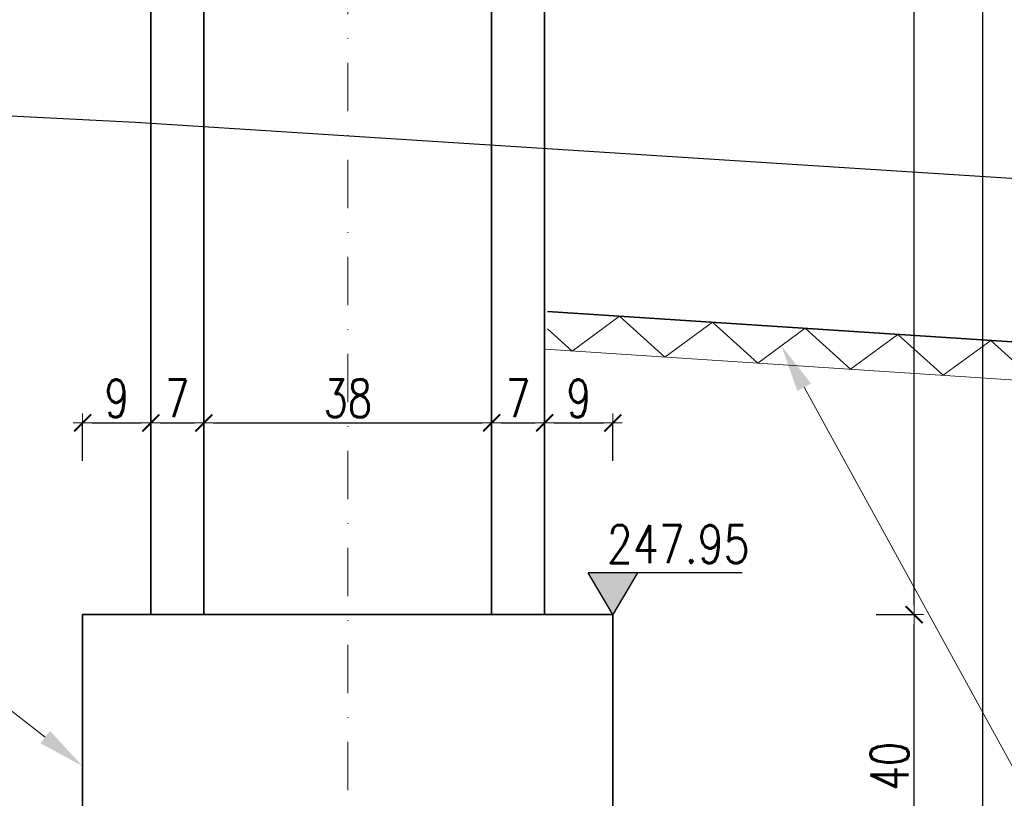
# Model space of a CAD drawing. Header units: millimetres. Extents: x -8 to 14965326, y -810 to 11054951.
# Tile 71 of 72: x 7509089 to 7509219, y 5558185 to 5558288. Entities that reach past the tile are written whole.
import ezdxf
from ezdxf import colors
from ezdxf.entities.mleader import LeaderData, LeaderLine
from ezdxf.enums import TextEntityAlignment as Align
from ezdxf.math import Vec2, Vec3

# ---------------------------------------------------------------- set-up
doc = ezdxf.new("R2010")
doc.units = ezdxf.units.MM
doc.header["$LTSCALE"] = 0.5
doc.header["$MEASUREMENT"] = 0
doc.linetypes.add('HIDDEN', pattern=[9.524999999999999, 6.35, -3.175])
doc.linetypes.add('KRESKAKROPKA', pattern=[25.4, 12.7, -6.35, 0, -6.35])
doc.layers.get('0').update_dxf_attribs({"linetype": 'CONTINUOUS', "lineweight": 13})
doc.layers.get('Defpoints').update_dxf_attribs({"linetype": 'CONTINUOUS'})
for name, color, linetype, lineweight in [('K_Belki - przekrój', 80, 'CONTINUOUS', 35), ('K_Belki - widok', 3, 'CONTINUOUS', 15), ('K_Fundamenty - przekrój', 40, 'CONTINUOUS', 35), ('K_Kreskowanie', 253, 'CONTINUOUS', 5), ('K_Opis', 7, 'CONTINUOUS', 9), ('K_Osie - przerywana', 8, 'KRESKAKROPKA', 9), ('K_Schody - widok', 60, 'CONTINUOUS', 15), ('K_Ściany - przekrój', 7, 'CONTINUOUS', 35), ('tkd_otwory', 1, 'CONTINUOUS', 9), ('tkd_otwory_obrys', 1, 'CONTINUOUS', 20), ('tkd_wym', 1, 'CONTINUOUS', 5)]:
    doc.layers.add(name, color=color, linetype=linetype, lineweight=lineweight)
doc.layers.add('tkd_koty', color=1, linetype='CONTINUOUS')
doc.styles.add('___K_OPIS_ROMAND', font='romand.shx', dxfattribs={"width": 0.75})
doc.styles.add('___K_OPIS_SIMPLEX', font='simplex.shx', dxfattribs={"width": 0.75})
doc.styles.add('NEW', font='swiss.ttf', dxfattribs={"height": 0.3})
doc.styles.add('TKD_1TXT', font='simplex.shx', dxfattribs={"width": 0.75, "height": 0.25})
doc.styles.add('TKD_2TXT', font='romand.shx', dxfattribs={"width": 0.75, "height": 0.25})
doc.styles.add('tkd_txt0', font='simplex.shx', dxfattribs={"width": 0.75})
doc.styles.add('TXT25', font='simplex.shx', dxfattribs={"width": 0.8})
doc.dimstyles.new('tkd_1-25cm[cm]', dxfattribs={"dimtxt": 5, "dimasz": 1.25, "dimexe": 0, "dimexo": 5, "dimgap": 0.75, "dimtad": 1, "dimdec": 1, "dimrnd": 0.5, "dimdsep": 46, "dimtxsty": 'tkd_txt0', "dimblk": 'tkd_dim_arrow', "dimcen": 0, "dimclrd": 1, "dimclrt": 7, "dimadec": 0, "dimazin": 0, "dimtfac": 1.666666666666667, "dimtdec": 1, "dimtix": 1, "dimtmove": 1, "dimatfit": 3, "dimldrblk": 'K2', "dimfxl": 5, "dimfxlon": 1, "dimtvp": 0.02, "dimtolj": 1, "dimtzin": 0, "dimarcsym": 0})

# ---------------------------------------------------------------- blocks, each defined once
blk = doc.blocks.new('tkd_kota1')
at = {"layer": 'K_Kreskowanie'}
blk.add_hatch(color=256, dxfattribs=at).paths.add_polyline_path([(0, 0), (0.1298109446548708, 0.2210646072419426), (-0.1298109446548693, 0.2210646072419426)])
for p, q in [((0.6835649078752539, 0.2210646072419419), (-0.1298109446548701, 0.2210646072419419)), ((0, 0), (-0.1298109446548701, 0.2210646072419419)), ((0.1298109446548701, 0.2210646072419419), (0, 0))]:
    blk.add_line(p, q)
at = {"color": 7, "style": 'TXT25', "width": 0.8000000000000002}
blk.add_attdef('%%P10.00', text='', height=0.2, dxfattribs=at).set_placement((0.3455133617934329, 0.3722424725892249), align=Align.MIDDLE_CENTER)
blk = doc.blocks.new('tkd_dim_arrow')
for p, q in [((-1, 0), (1, 0)), ((0, -1), (0, 1))]:
    blk.add_line(p, q)
at = {"const_width": 0.2}
blk.add_lwpolyline([(-0.8954183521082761, -0.8954183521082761), (0.8954183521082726, 0.8954183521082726)], dxfattribs=at)
blk = doc.blocks.new('*D534')
at = {"layer": 'Defpoints', "color": 0, "transparency": 16777216}
for p in [(7509106.102259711, 5558234.601805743), (7509097.102259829, 5558209.305781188), (7509106.102259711, 5558209.305781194)]:
    blk.add_point(p, dxfattribs=at)
at = {"layer": 'tkd_wym', "color": 0, "lineweight": -2, "transparency": 16777216}
for p, q in [((7509097.102259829, 5558229.601805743), (7509097.102259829, 5558234.601805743)), ((7509106.102259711, 5558229.601805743), (7509106.102259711, 5558234.601805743))]:
    blk.add_line(p, q, dxfattribs=at)
at = {"layer": 'tkd_wym', "color": 1, "lineweight": -2, "transparency": 16777216}
blk.add_line((7509098.352259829, 5558234.601805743), (7509104.852259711, 5558234.601805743), dxfattribs=at)
at = {"layer": 'tkd_wym', "color": 1, "lineweight": -2, "transparency": 16777216, "xscale": 1.25, "yscale": 1.25, "zscale": 1.25, "rotation": 180}
blk.add_blockref('tkd_dim_arrow', (7509097.102259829, 5558234.601805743), dxfattribs=at)
at = {"layer": 'tkd_wym', "color": 1, "lineweight": -2, "transparency": 16777216, "xscale": 1.25, "yscale": 1.25, "zscale": 1.25}
blk.add_blockref('tkd_dim_arrow', (7509106.102259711, 5558234.601805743), dxfattribs=at)
at = {"layer": 'tkd_wym', "color": 7, "transparency": 16777216, "insert": (7509101.60225977, 5558237.851805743), "char_height": 5, "attachment_point": 5, "style": 'tkd_txt0'}
blk.add_mtext('\\A1;9', dxfattribs=at)
blk = doc.blocks.new('tkd_opis_słupa')
at = {"color": 2, "style": 'TKD_2TXT', "width": 0.75}
blk.add_attdef('NAZWA', text='', height=0.3, dxfattribs=at).set_placement((0.01221959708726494, 0.09821999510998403), align=Align.CENTER)
at = {"color": 7, "style": 'TKD_1TXT', "width": 0.75, "flags": 1}
for tag in ['ZBROJENIE', 'UWAGI1', 'UWAGI2', 'BETON', 'RZEDNE']:
    blk.add_attdef(tag, text='', height=0.25, dxfattribs=at).set_placement((0.01221959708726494, -0.3452324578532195), align=Align.CENTER)
at = {"color": 7, "style": 'TKD_1TXT', "width": 0.75}
blk.add_attdef('50X50', text='', height=0.25, dxfattribs=at).set_placement((0.01221959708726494, -0.3452324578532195), align=Align.CENTER)
blk = doc.blocks.new('K2')
at = {"layer": 'K_Kreskowanie'}
h = blk.add_hatch(color=256, dxfattribs=at)
h.paths.add_polyline_path([(-290.000000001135, 547.9999999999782), (-20.00009999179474, 547.9999999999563), (-20.00009999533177, 312.041697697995), (-19.99957367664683, 312.041697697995), (-20.00009999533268, 312.0414709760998), (-20.00009999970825, 19.99999999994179), (-290.0000000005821, 20.0001733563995), (-290.0000000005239, 40.00017335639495), (-310.000000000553, 40.00017335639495), (-310.000000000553, 20.00018619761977), (-310.000000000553, -1.82165349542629e-05), (0, 0), (8.497408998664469e-09, 567.9999999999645), (-310.0000000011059, 567.9999999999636), (-529.0000000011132, 568.0004263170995), (-529.0000000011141, 463.0000000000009), (-492.9999496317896, 463), (-492.9999496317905, 350.5000015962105), (-492.9999496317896, 350.4999998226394), (-513.0000000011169, 350.4999998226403), (-513.0000000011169, 350.5000015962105), (-529.0000000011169, 350.5000015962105), (-529.0000000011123, 330.5000015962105), (-492.9999496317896, 330.5000015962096), (-492.9999496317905, 218.000003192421), (-492.9999496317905, 218.0000014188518), (-513.0000000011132, 218.0000014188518), (-529.0000017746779, 218.0000000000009), (-529.0000000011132, 198), (-492.9999536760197, 198.0000031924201), (-492.9999536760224, 198.0000310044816), (-474.9999678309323, 198), (-466.7000000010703, 198), (-466.7000000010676, 218), (-474.9999696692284, 218), (-475.0000000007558, 217.9999999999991), (-475.0000000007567, 462.9999999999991), (-310.0000000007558, 462.9999999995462), (-310.0000000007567, 218), (-348.7000000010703, 218), (-348.7000000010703, 198.0000000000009), (-310.0000000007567, 198.0000000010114), (-310.0000000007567, 154.000173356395), (-290.0000000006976, 154.0001733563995)])
h.paths.add_polyline_path([(-509.0000059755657, 547.9999999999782), (-509.0000000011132, 483), (-310.0000000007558, 483), (-310.0000000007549, 547.9999999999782)], flags=16)
for points in [[(-513.0000000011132, 350.4999998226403), (-496.9999597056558, 354.5000098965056), (-492.9999496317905, 462.9999999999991), (-492.9999496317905, 350.4999998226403)], [(-475.0000000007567, 463), (-343.0000000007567, 430), (-310.0000000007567, 218), (-310.0000000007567, 463)], [(-513.0000000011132, 218.0000014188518), (-496.9999597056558, 222.0000114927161), (-492.9999496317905, 330.5000015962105), (-492.9999496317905, 218.0000014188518)]]:
    blk.add_hatch(color=256, dxfattribs=at).paths.add_polyline_path(points)
at = {"layer": 'K_Belki - widok'}
for p, q in [((-529.0000000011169, 350.50000159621), (-529.0000000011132, 462.9999999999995)), ((-513.0000000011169, 350.5000015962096), (-513.0000000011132, 462.9999999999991)), ((-529.0000000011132, 218), (-529.0000000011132, 330.5000015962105)), ((-513.0000000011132, 218), (-513.0000000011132, 330.5000015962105)), ((-348.7000000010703, 198), (-466.7000000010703, 198.0000000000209))]:
    blk.add_line(p, q, dxfattribs=at)
for points in [[(-310.0000000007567, 154.0418710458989), (-310.0000000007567, 40.04187104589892)], [(-290.0000000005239, 40.04187104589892), (-290.0000000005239, 154.0418710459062)]]:
    blk.add_lwpolyline(points, dxfattribs=at)
at = {"layer": 'K_Opis', "linetype": 'Continuous'}
for points in [[(-529.0000000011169, 330.5000015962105), (-492.9999496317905, 330.5000015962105), (-492.9999496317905, 218.000003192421), (-529.0000017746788, 218), (-529.0000000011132, 198), (-492.9999496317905, 198.000003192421), (-492.9999536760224, 198.0000310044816), (-474.9999678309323, 198), (-474.9999678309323, 198), (-474.9999678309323, 198), (-474.9999678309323, 198), (-466.7000000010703, 198), (-466.7000000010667, 218), (-474.9999696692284, 218), (-474.9999921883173, 463), (-310.0000000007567, 462.9999999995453), (-310.0000000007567, 218), (-348.7000000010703, 218), (-348.7000000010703, 198), (-310.0000000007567, 198.0000000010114), (-310.0000000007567, 154.000173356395), (-290.0000000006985, 154.0001733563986), (-290.000000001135, 547.9999999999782), (-20.00009999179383, 547.9999999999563), (-20.00009999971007, 19.99999999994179), (-290.0000000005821, 20.00017335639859), (-290.0000000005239, 40.00017335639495), (-310.000000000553, 40.00017335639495), (-310.000000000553, 20.00018619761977), (-310.000000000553, 20.00018619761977), (-310.000000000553, -1.82165349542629e-05), (0, 0), (8.498318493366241e-09, 567.9999999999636), (-310.0000000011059, 567.9999999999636), (-529.0000000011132, 568.0004263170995), (-529.0000000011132, 463), (-492.9999496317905, 463), (-492.9999496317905, 350.5000015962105), (-529.0000000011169, 350.5000015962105), (-529.0000000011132, 330.5000015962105)], [(-310.0000000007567, 483), (-310.0000000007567, 547.9999999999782), (-509.0000059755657, 547.9999999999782), (-509.0000000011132, 483), (-310.0000000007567, 483)]]:
    blk.add_lwpolyline(points, dxfattribs=at)
at = {"layer": 'K_Opis', "linetype": 'HIDDEN'}
for points in [[(-529.0000000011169, 330.5000015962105), (-492.9999496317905, 330.5000015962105), (-492.9999496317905, 218.000003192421), (-529.0000017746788, 218), (-529.0000000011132, 198), (-492.9999496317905, 198.000003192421), (-492.9999536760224, 198.0000310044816), (-474.9999678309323, 198), (-474.9999678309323, 198), (-474.9999678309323, 198), (-474.9999678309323, 198), (-466.7000000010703, 198), (-466.7000000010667, 218), (-474.9999696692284, 218), (-474.9999921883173, 463), (-310.0000000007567, 462.9999999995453), (-310.0000000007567, 218), (-348.7000000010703, 218), (-348.7000000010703, 198), (-310.0000000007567, 198.0000000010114), (-310.0000000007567, 154.000173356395), (-290.0000000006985, 154.0001733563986), (-290.000000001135, 547.9999999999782), (-20.00009999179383, 547.9999999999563), (-20.00009999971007, 19.99999999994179), (-290.0000000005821, 20.00017335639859), (-290.0000000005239, 40.00017335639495), (-310.000000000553, 40.00017335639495), (-310.000000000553, 20.00018619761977), (-310.000000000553, 20.00018619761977), (-310.000000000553, -1.82165349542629e-05), (0, 0), (8.498318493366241e-09, 567.9999999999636), (-310.0000000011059, 567.9999999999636), (-529.0000000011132, 568.0004263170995), (-529.0000000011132, 463), (-492.9999496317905, 463), (-492.9999496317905, 350.5000015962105), (-529.0000000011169, 350.5000015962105), (-529.0000000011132, 330.5000015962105)], [(-310.0000000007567, 482.9999999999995), (-310.0000000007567, 547.9999999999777), (-509.0000059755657, 547.9999999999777), (-509.0000000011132, 482.9999999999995), (-310.0000000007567, 482.9999999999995)]]:
    blk.add_lwpolyline(points, dxfattribs=at)
at = {"layer": 'K_Schody - widok'}
for p, q in [((-19.9999999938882, 396.0416976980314), (-290.0000000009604, 396.0416976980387)), ((-224.0000000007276, 172.0416976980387), (-224.0000000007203, 396.0416976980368)), ((-163.0000000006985, 172.0416976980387), (-163.0000000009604, 396.0416976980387)), ((-146.9999999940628, 396.0416976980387), (-146.9999999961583, 257.333821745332)), ((-84.9995736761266, 284.0416976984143), (-84.9995736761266, 396.0416976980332)), ((-84.99957367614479, 396.0416976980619), (-69.66052350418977, 373.485873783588)), ((-158.0000000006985, 172.0416976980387), (-158.0000000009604, 391.0416976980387)), ((-151.9999999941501, 391.0416976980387), (-158.0000000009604, 391.0416976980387)), ((-151.9999999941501, 391.0416976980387), (-151.9999999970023, 200.041047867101)), ((-290.0000000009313, 368.0416976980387), (-163.0000000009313, 368.0416976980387)), ((-19.99999999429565, 368.0416976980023), (-146.9999999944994, 368.0416976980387)), ((-290.0000000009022, 340.0416976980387), (-163.0000000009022, 340.0416976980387)), ((-19.999999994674, 340.0416976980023), (-146.9999999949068, 340.0416976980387)), ((-290.0000000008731, 312.0416976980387), (-163.0000000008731, 312.0416976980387)), ((-19.99999999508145, 312.0415140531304), (-151.9999999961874, 255.1799755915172)), ((-19.99999999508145, 312.041697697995), (-146.9999999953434, 312.0416976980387)), ((-19.99999999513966, 306.5973379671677), (-151.9999999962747, 249.7357995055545)), ((-290.000000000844, 284.0416976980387), (-163.000000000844, 284.0416976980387)), ((-84.99957367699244, 284.0416976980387), (-146.9999999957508, 284.0416976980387)), ((-19.9999999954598, 284.0416976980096), (-72.36130776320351, 284.0416976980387)), ((-84.99957367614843, 278.5975216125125), (-84.99957367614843, 200.041047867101)), ((-84.99957367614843, 278.5975216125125), (-69.6605235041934, 256.0416976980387)), ((-84.99957367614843, 278.5975216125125), (-84.99957367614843, 200.041047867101)), ((-84.99957367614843, 278.5975216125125), (-69.6605235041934, 256.0416976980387)), ((-290.0000000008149, 256.0416976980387), (-163.0000000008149, 256.0416976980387)), ((-19.99999999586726, 256.0416976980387), (-137.361307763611, 256.0416976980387)), ((-146.9999999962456, 251.8896456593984), (-146.9999999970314, 200.041047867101)), ((-290.0000000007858, 228.0416976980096), (-163.0000000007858, 228.0416976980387)), ((-19.99999999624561, 228.0416976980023), (-146.9999999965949, 228.0416976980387)), ((-290.0000000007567, 200.0416976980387), (-163.0000000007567, 200.0416976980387)), ((-19.99999999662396, 200.0416976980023), (-146.9999999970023, 200.0416976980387)), ((-239.3390501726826, 194.5975216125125), (-224.0000000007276, 172.0416976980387)), ((-239.3390501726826, 194.5975216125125), (-224.0000000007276, 172.0416976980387)), ((-158.0000000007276, 172.0416976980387), (-290.0000000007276, 172.0416976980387))]:
    blk.add_line(p, q, dxfattribs=at)
blk.add_lwpolyline([(-151.9999999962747, 249.7357995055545), (-151.9999999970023, 200.041047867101), (-146.9999999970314, 200.041047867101)], dxfattribs=at)
at = {"layer": 'tkd_otwory'}
for points in [[(-513.0000000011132, 350.4999998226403), (-496.9999597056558, 354.5000098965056), (-492.9999496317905, 462.9999999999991), (-492.9999496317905, 350.4999998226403)], [(-475.0000000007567, 463), (-343.0000000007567, 430), (-310.0000000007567, 218), (-310.0000000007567, 463)], [(-513.0000000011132, 218.0000014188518), (-496.9999597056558, 222.0000114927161), (-492.9999496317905, 330.5000015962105), (-492.9999496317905, 218.0000014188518)]]:
    blk.add_lwpolyline(points, close=True, dxfattribs=at)
at = {"layer": 'tkd_otwory_obrys'}
for points in [[(-513.0000000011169, 350.5000015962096), (-513.0000000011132, 462.9999999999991), (-492.9999496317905, 463), (-492.9999496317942, 350.5000015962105)], [(-475.0000000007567, 463), (-310.0000000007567, 463), (-310.0000000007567, 218), (-475.0000000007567, 218)], [(-513.0000000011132, 218.0000014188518), (-492.9999496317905, 218.0000014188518), (-492.9999496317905, 330.5000015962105), (-513.0000000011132, 330.5000015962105)]]:
    blk.add_lwpolyline(points, close=True, dxfattribs=at)
at = {"layer": 'K_Opis'}
ref = blk.add_blockref('tkd_opis_słupa', (-157.1629009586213, 84.45006879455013), dxfattribs=dict(at, xscale=-100, yscale=100, zscale=100, rotation=180))
ref.add_attrib('NAZWA', 'K2', dxfattribs={"layer": '0', "color": 2, "height": 30, "style": 'TKD_2TXT', "width": 0.7499999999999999}).set_placement((-155.9409412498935, 44.62806928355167), align=Align.CENTER)
ref.add_attrib('50X50', 'kl. schodowa', dxfattribs={"layer": '0', "color": 7, "height": 25, "style": 'TKD_1TXT', "width": 0.75}).set_placement((-155.9409412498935, 93.97331457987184), align=Align.CENTER)
at = {"layer": 'K_Schody - widok', "style": 'NEW', "width": 0.7}
for s, p in [('8X17.0', (-229.0844075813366, 262.6150984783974, -2.452046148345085e-06)), ('28', (-202.9031064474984, 279.3671616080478, -2.452046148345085e-06)), ('8X17.0', (-90.0839812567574, 205.227187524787, -2.452046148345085e-06)), ('28', (-63.90268012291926, 221.9792506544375, -2.452046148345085e-06))]:
    blk.add_text(s, height=16.8216827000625, rotation=90, dxfattribs=at).set_placement(p)
blk = doc.blocks.new('*D535')
at = {"layer": 'Defpoints', "color": 0, "transparency": 16777216}
for p in [(7509113.10226028, 5558234.601805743), (7509106.102259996, 5558209.305781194), (7509113.10226028, 5558209.305781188)]:
    blk.add_point(p, dxfattribs=at)
at = {"layer": 'tkd_wym', "color": 0, "lineweight": -2, "transparency": 16777216}
for p, q in [((7509106.102259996, 5558229.601805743), (7509106.102259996, 5558234.601805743)), ((7509113.10226028, 5558229.601805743), (7509113.10226028, 5558234.601805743))]:
    blk.add_line(p, q, dxfattribs=at)
at = {"layer": 'tkd_wym', "color": 1, "lineweight": -2, "transparency": 16777216}
blk.add_line((7509107.352259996, 5558234.601805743), (7509111.85226028, 5558234.601805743), dxfattribs=at)
at = {"layer": 'tkd_wym', "color": 1, "lineweight": -2, "transparency": 16777216, "xscale": 1.25, "yscale": 1.25, "zscale": 1.25, "rotation": 180}
blk.add_blockref('tkd_dim_arrow', (7509106.102259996, 5558234.601805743), dxfattribs=at)
at = {"layer": 'tkd_wym', "color": 1, "lineweight": -2, "transparency": 16777216, "xscale": 1.25, "yscale": 1.25, "zscale": 1.25}
blk.add_blockref('tkd_dim_arrow', (7509113.10226028, 5558234.601805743), dxfattribs=at)
at = {"layer": 'tkd_wym', "color": 7, "transparency": 16777216, "insert": (7509109.602260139, 5558237.851805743), "char_height": 5, "attachment_point": 5, "style": 'tkd_txt0'}
blk.add_mtext('\\A1;7', dxfattribs=at)
blk = doc.blocks.new('*D536')
at = {"layer": 'Defpoints', "color": 0, "transparency": 16777216}
for p in [(7509151.102260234, 5558234.601805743), (7509113.10226028, 5558209.305781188), (7509151.102260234, 5558209.305781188)]:
    blk.add_point(p, dxfattribs=at)
at = {"layer": 'tkd_wym', "color": 0, "lineweight": -2, "transparency": 16777216}
for p, q in [((7509113.10226028, 5558229.601805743), (7509113.10226028, 5558234.601805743)), ((7509151.102260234, 5558229.601805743), (7509151.102260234, 5558234.601805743))]:
    blk.add_line(p, q, dxfattribs=at)
at = {"layer": 'tkd_wym', "color": 1, "lineweight": -2, "transparency": 16777216}
blk.add_line((7509114.35226028, 5558234.601805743), (7509149.852260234, 5558234.601805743), dxfattribs=at)
at = {"layer": 'tkd_wym', "color": 1, "lineweight": -2, "transparency": 16777216, "xscale": 1.25, "yscale": 1.25, "zscale": 1.25, "rotation": 180}
blk.add_blockref('tkd_dim_arrow', (7509113.10226028, 5558234.601805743), dxfattribs=at)
at = {"layer": 'tkd_wym', "color": 1, "lineweight": -2, "transparency": 16777216, "xscale": 1.25, "yscale": 1.25, "zscale": 1.25}
blk.add_blockref('tkd_dim_arrow', (7509151.102260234, 5558234.601805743), dxfattribs=at)
at = {"layer": 'tkd_wym', "color": 7, "transparency": 16777216, "insert": (7509132.102260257, 5558237.851805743), "char_height": 5, "attachment_point": 5, "style": 'tkd_txt0'}
blk.add_mtext('\\A1;38', dxfattribs=at)
blk = doc.blocks.new('*D537')
at = {"layer": 'Defpoints', "color": 0, "transparency": 16777216}
for p in [(7509158.102260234, 5558234.601805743), (7509151.102260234, 5558209.305781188), (7509158.102260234, 5558209.30578119)]:
    blk.add_point(p, dxfattribs=at)
at = {"layer": 'tkd_wym', "color": 0, "lineweight": -2, "transparency": 16777216}
for p, q in [((7509151.102260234, 5558229.601805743), (7509151.102260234, 5558234.601805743)), ((7509158.102260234, 5558229.601805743), (7509158.102260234, 5558234.601805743))]:
    blk.add_line(p, q, dxfattribs=at)
at = {"layer": 'tkd_wym', "color": 1, "lineweight": -2, "transparency": 16777216}
blk.add_line((7509152.352260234, 5558234.601805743), (7509156.852260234, 5558234.601805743), dxfattribs=at)
at = {"layer": 'tkd_wym', "color": 1, "lineweight": -2, "transparency": 16777216, "xscale": 1.25, "yscale": 1.25, "zscale": 1.25, "rotation": 180}
blk.add_blockref('tkd_dim_arrow', (7509151.102260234, 5558234.601805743), dxfattribs=at)
at = {"layer": 'tkd_wym', "color": 1, "lineweight": -2, "transparency": 16777216, "xscale": 1.25, "yscale": 1.25, "zscale": 1.25}
blk.add_blockref('tkd_dim_arrow', (7509158.102260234, 5558234.601805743), dxfattribs=at)
at = {"layer": 'tkd_wym', "color": 7, "transparency": 16777216, "insert": (7509154.602260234, 5558237.851805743), "char_height": 5, "attachment_point": 5, "style": 'tkd_txt0'}
blk.add_mtext('\\A1;7', dxfattribs=at)
blk = doc.blocks.new('*D538')
at = {"layer": 'Defpoints', "color": 0, "transparency": 16777216}
for p in [(7509167.102259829, 5558234.601805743), (7509158.102259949, 5558209.30578119), (7509167.102259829, 5558209.305781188)]:
    blk.add_point(p, dxfattribs=at)
at = {"layer": 'tkd_wym', "color": 0, "lineweight": -2, "transparency": 16777216}
for p, q in [((7509158.102259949, 5558229.601805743), (7509158.102259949, 5558234.601805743)), ((7509167.102259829, 5558229.601805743), (7509167.102259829, 5558234.601805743))]:
    blk.add_line(p, q, dxfattribs=at)
at = {"layer": 'tkd_wym', "color": 1, "lineweight": -2, "transparency": 16777216}
blk.add_line((7509159.352259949, 5558234.601805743), (7509165.852259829, 5558234.601805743), dxfattribs=at)
at = {"layer": 'tkd_wym', "color": 1, "lineweight": -2, "transparency": 16777216, "xscale": 1.25, "yscale": 1.25, "zscale": 1.25, "rotation": 180}
blk.add_blockref('tkd_dim_arrow', (7509158.102259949, 5558234.601805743), dxfattribs=at)
at = {"layer": 'tkd_wym', "color": 1, "lineweight": -2, "transparency": 16777216, "xscale": 1.25, "yscale": 1.25, "zscale": 1.25}
blk.add_blockref('tkd_dim_arrow', (7509167.102259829, 5558234.601805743), dxfattribs=at)
at = {"layer": 'tkd_wym', "color": 7, "transparency": 16777216, "insert": (7509162.602259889, 5558237.851805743), "char_height": 5, "attachment_point": 5, "style": 'tkd_txt0'}
blk.add_mtext('\\A1;9', dxfattribs=at)
blk = doc.blocks.new('*D545')
at = {"layer": 'Defpoints', "color": 0, "transparency": 16777216}
for p in [(7508873.102259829, 5558214.305781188), (7509097.102259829, 5558209.305781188), (7509097.102259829, 5558136.282283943)]:
    blk.add_point(p, dxfattribs=at)
at = {"layer": 'tkd_wym', "color": 0, "lineweight": -2, "transparency": 16777216}
for p, q in [((7508873.102259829, 5558141.282283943), (7508873.102259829, 5558136.282283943)), ((7509097.102259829, 5558141.282283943), (7509097.102259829, 5558136.282283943))]:
    blk.add_line(p, q, dxfattribs=at)
at = {"layer": 'tkd_wym', "color": 1, "lineweight": -2, "transparency": 16777216}
blk.add_line((7508874.352259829, 5558136.282283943), (7509095.852259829, 5558136.282283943), dxfattribs=at)
at = {"layer": 'tkd_wym', "color": 1, "lineweight": -2, "transparency": 16777216, "xscale": 1.25, "yscale": 1.25, "zscale": 1.25, "rotation": 180}
blk.add_blockref('tkd_dim_arrow', (7508873.102259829, 5558136.282283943), dxfattribs=at)
at = {"layer": 'tkd_wym', "color": 1, "lineweight": -2, "transparency": 16777216, "xscale": 1.25, "yscale": 1.25, "zscale": 1.25}
blk.add_blockref('tkd_dim_arrow', (7509097.102259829, 5558136.282283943), dxfattribs=at)
at = {"layer": 'tkd_wym', "color": 7, "transparency": 16777216, "insert": (7508985.102259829, 5558139.532283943), "char_height": 5, "attachment_point": 5, "style": 'tkd_txt0'}
blk.add_mtext('\\A1;224', dxfattribs=at)
blk = doc.blocks.new('*D546')
at = {"layer": 'Defpoints', "color": 0, "transparency": 16777216}
for p in [(7509097.102259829, 5558209.305781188), (7509106.102259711, 5558209.305781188), (7509106.102259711, 5558136.282283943)]:
    blk.add_point(p, dxfattribs=at)
at = {"layer": 'tkd_wym', "color": 0, "lineweight": -2, "transparency": 16777216}
for p, q in [((7509097.102259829, 5558141.282283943), (7509097.102259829, 5558136.282283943)), ((7509106.102259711, 5558141.282283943), (7509106.102259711, 5558136.282283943))]:
    blk.add_line(p, q, dxfattribs=at)
at = {"layer": 'tkd_wym', "color": 1, "lineweight": -2, "transparency": 16777216}
blk.add_line((7509098.352259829, 5558136.282283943), (7509104.852259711, 5558136.282283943), dxfattribs=at)
at = {"layer": 'tkd_wym', "color": 1, "lineweight": -2, "transparency": 16777216, "xscale": 1.25, "yscale": 1.25, "zscale": 1.25, "rotation": 180}
blk.add_blockref('tkd_dim_arrow', (7509097.102259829, 5558136.282283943), dxfattribs=at)
at = {"layer": 'tkd_wym', "color": 1, "lineweight": -2, "transparency": 16777216, "xscale": 1.25, "yscale": 1.25, "zscale": 1.25}
blk.add_blockref('tkd_dim_arrow', (7509106.102259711, 5558136.282283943), dxfattribs=at)
at = {"layer": 'tkd_wym', "color": 7, "transparency": 16777216, "insert": (7509101.60225977, 5558139.532283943), "char_height": 5, "attachment_point": 5, "style": 'tkd_txt0'}
blk.add_mtext('\\A1;9', dxfattribs=at)
blk = doc.blocks.new('*D547')
at = {"layer": 'Defpoints', "color": 0, "transparency": 16777216}
for p in [(7509106.102259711, 5558209.305781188), (7509158.102450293, 5558209.325291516), (7509158.102450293, 5558136.282283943)]:
    blk.add_point(p, dxfattribs=at)
at = {"layer": 'tkd_wym', "color": 0, "lineweight": -2, "transparency": 16777216}
for p, q in [((7509106.102259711, 5558141.282283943), (7509106.102259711, 5558136.282283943)), ((7509158.102450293, 5558141.282283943), (7509158.102450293, 5558136.282283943))]:
    blk.add_line(p, q, dxfattribs=at)
at = {"layer": 'tkd_wym', "color": 1, "lineweight": -2, "transparency": 16777216}
blk.add_line((7509107.352259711, 5558136.282283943), (7509156.852450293, 5558136.282283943), dxfattribs=at)
at = {"layer": 'tkd_wym', "color": 1, "lineweight": -2, "transparency": 16777216, "xscale": 1.25, "yscale": 1.25, "zscale": 1.25, "rotation": 180}
blk.add_blockref('tkd_dim_arrow', (7509106.102259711, 5558136.282283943), dxfattribs=at)
at = {"layer": 'tkd_wym', "color": 1, "lineweight": -2, "transparency": 16777216, "xscale": 1.25, "yscale": 1.25, "zscale": 1.25}
blk.add_blockref('tkd_dim_arrow', (7509158.102450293, 5558136.282283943), dxfattribs=at)
at = {"layer": 'tkd_wym', "color": 7, "transparency": 16777216, "insert": (7509132.102355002, 5558139.532283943), "char_height": 5, "attachment_point": 5, "style": 'tkd_txt0'}
blk.add_mtext('\\A1;52', dxfattribs=at)
blk = doc.blocks.new('*D548')
at = {"layer": 'Defpoints', "color": 0, "transparency": 16777216}
for p in [(7509158.102450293, 5558209.325291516), (7509167.102259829, 5558209.305781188), (7509167.102259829, 5558136.282283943)]:
    blk.add_point(p, dxfattribs=at)
at = {"layer": 'tkd_wym', "color": 0, "lineweight": -2, "transparency": 16777216}
for p, q in [((7509158.102450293, 5558141.282283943), (7509158.102450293, 5558136.282283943)), ((7509167.102259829, 5558141.282283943), (7509167.102259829, 5558136.282283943))]:
    blk.add_line(p, q, dxfattribs=at)
at = {"layer": 'tkd_wym', "color": 1, "lineweight": -2, "transparency": 16777216}
blk.add_line((7509159.352450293, 5558136.282283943), (7509165.852259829, 5558136.282283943), dxfattribs=at)
at = {"layer": 'tkd_wym', "color": 1, "lineweight": -2, "transparency": 16777216, "xscale": 1.25, "yscale": 1.25, "zscale": 1.25, "rotation": 180}
blk.add_blockref('tkd_dim_arrow', (7509158.102450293, 5558136.282283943), dxfattribs=at)
at = {"layer": 'tkd_wym', "color": 1, "lineweight": -2, "transparency": 16777216, "xscale": 1.25, "yscale": 1.25, "zscale": 1.25}
blk.add_blockref('tkd_dim_arrow', (7509167.102259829, 5558136.282283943), dxfattribs=at)
at = {"layer": 'tkd_wym', "color": 7, "transparency": 16777216, "insert": (7509162.602355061, 5558139.532283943), "char_height": 5, "attachment_point": 5, "style": 'tkd_txt0'}
blk.add_mtext('\\A1;9', dxfattribs=at)
blk = doc.blocks.new('*D556')
at = {"layer": 'Defpoints', "color": 0, "transparency": 16777216}
for p in [(7509167.102259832, 5558209.30578119), (7509206.88595112, 5558209.30578119), (7509167.102259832, 5558169.30578119)]:
    blk.add_point(p, dxfattribs=at)
at = {"layer": 'tkd_wym', "color": 0, "lineweight": -2, "transparency": 16777216}
for p, q in [((7509201.88595112, 5558209.30578119), (7509206.88595112, 5558209.30578119)), ((7509201.88595112, 5558169.30578119), (7509206.88595112, 5558169.30578119))]:
    blk.add_line(p, q, dxfattribs=at)
at = {"layer": 'tkd_wym', "color": 1, "lineweight": -2, "transparency": 16777216}
blk.add_line((7509206.88595112, 5558170.55578119), (7509206.88595112, 5558208.05578119), dxfattribs=at)
at = {"layer": 'tkd_wym', "color": 1, "lineweight": -2, "transparency": 16777216, "xscale": 1.25, "yscale": 1.25, "zscale": 1.25}
for p, rotation in [((7509206.88595112, 5558209.30578119), 90), ((7509206.88595112, 5558169.30578119), 270)]:
    blk.add_blockref('tkd_dim_arrow', p, dxfattribs=dict(at, rotation=rotation))
at = {"layer": 'tkd_wym', "color": 7, "transparency": 16777216, "insert": (7509203.635951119, 5558189.305781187), "char_height": 5, "attachment_point": 5, "rotation": 90, "style": 'tkd_txt0'}
blk.add_mtext('\\A1;40', dxfattribs=at)
blk = doc.blocks.new('*D557')
at = {"layer": 'Defpoints', "color": 0, "transparency": 16777216}
for p in [(7509163.102259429, 5558414.305781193), (7509206.885951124, 5558414.305781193), (7509167.102259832, 5558209.30578119)]:
    blk.add_point(p, dxfattribs=at)
at = {"layer": 'tkd_wym', "color": 0, "lineweight": -2, "transparency": 16777216}
for p, q in [((7509201.885951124, 5558414.305781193), (7509206.885951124, 5558414.305781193)), ((7509201.885951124, 5558209.30578119), (7509206.885951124, 5558209.30578119))]:
    blk.add_line(p, q, dxfattribs=at)
at = {"layer": 'tkd_wym', "color": 1, "lineweight": -2, "transparency": 16777216}
blk.add_line((7509206.885951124, 5558210.55578119), (7509206.885951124, 5558413.055781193), dxfattribs=at)
at = {"layer": 'tkd_wym', "color": 1, "lineweight": -2, "transparency": 16777216, "xscale": 1.25, "yscale": 1.25, "zscale": 1.25}
for p, rotation in [((7509206.885951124, 5558414.305781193), 90), ((7509206.885951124, 5558209.30578119), 270)]:
    blk.add_blockref('tkd_dim_arrow', p, dxfattribs=dict(at, rotation=rotation))
at = {"layer": 'tkd_wym', "color": 7, "transparency": 16777216, "insert": (7509203.635951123, 5558311.805781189), "char_height": 5, "attachment_point": 5, "rotation": 90, "style": 'tkd_txt0'}
blk.add_mtext('\\A1;205', dxfattribs=at)
blk = doc.blocks.new('*D559')
at = {"layer": 'Defpoints', "color": 0, "transparency": 16777216}
for p in [(7509132.102259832, 5558439.305781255), (7509132.102259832, 5558169.30578119), (7509215.900184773, 5558169.30578119)]:
    blk.add_point(p, dxfattribs=at)
at = {"layer": 'tkd_wym', "color": 0, "lineweight": -2, "transparency": 16777216}
for p, q in [((7509210.900184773, 5558439.305781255), (7509215.900184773, 5558439.305781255)), ((7509210.900184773, 5558169.30578119), (7509215.900184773, 5558169.30578119))]:
    blk.add_line(p, q, dxfattribs=at)
at = {"layer": 'tkd_wym', "color": 1, "lineweight": -2, "transparency": 16777216}
blk.add_line((7509215.900184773, 5558438.055781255), (7509215.900184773, 5558170.55578119), dxfattribs=at)
at = {"layer": 'tkd_wym', "color": 1, "lineweight": -2, "transparency": 16777216, "xscale": 1.25, "yscale": 1.25, "zscale": 1.25}
for p, rotation in [((7509215.900184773, 5558439.305781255), 90), ((7509215.900184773, 5558169.30578119), 270)]:
    blk.add_blockref('tkd_dim_arrow', p, dxfattribs=dict(at, rotation=rotation))
at = {"layer": 'tkd_wym', "color": 7, "transparency": 16777216, "insert": (7509212.650184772, 5558304.30578122), "char_height": 5, "attachment_point": 5, "rotation": 90, "style": 'tkd_txt0'}
blk.add_mtext('\\A1;270', dxfattribs=at)

msp = doc.modelspace()

# ---------------------------------------------------------------- linework, layer by layer
at = {"layer": 'K_Belki - przekrój'}
msp.add_line((7509235.570776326, 5558244.277701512), (7509158.4924917, 5558249.304546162), dxfattribs=at)
at = {"layer": 'K_Fundamenty - przekrój'}
msp.add_lwpolyline([(7509097.102259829, 5558169.305781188), (7509167.102259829, 5558169.305781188), (7509167.102259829, 5558209.305781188), (7509097.102259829, 5558209.305781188)], close=True, dxfattribs=at)
at = {"layer": 'K_Kreskowanie'}
msp.add_line((7509235.570776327, 5558239.267079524), (7509158.167096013, 5558244.315145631), dxfattribs=at)
for points in [[(7509167.988304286, 5558248.685254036), (7509161.719559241, 5558244.083463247)], [(7509173.973862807, 5558243.284269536), (7509167.988304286, 5558248.685254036)], [(7509180.242607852, 5558247.886060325), (7509173.973862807, 5558243.284269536)], [(7509186.228166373, 5558242.485075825), (7509180.242607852, 5558247.886060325)], [(7509161.719559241, 5558244.083463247), (7509158.470159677, 5558247.015513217)], [(7509192.496911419, 5558247.086866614), (7509186.228166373, 5558242.485075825)], [(7509198.48246994, 5558241.685882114), (7509192.496911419, 5558247.086866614)], [(7509204.751214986, 5558246.287672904), (7509198.482469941, 5558241.685882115)], [(7509210.736773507, 5558240.886688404), (7509204.751214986, 5558246.287672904)], [(7509217.005518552, 5558245.488479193), (7509210.736773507, 5558240.886688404)], [(7509222.991077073, 5558240.087494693), (7509217.005518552, 5558245.488479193)]]:
    msp.add_lwpolyline(points, dxfattribs=at)
at = {"layer": 'K_Opis', "lineweight": 25}
for p, q in [((7508866.102259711, 5558286.305781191), (7509104.102259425, 5558274.305781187)), ((7509104.102259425, 5558274.305781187), (7509235.570776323, 5558265.858613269))]:
    msp.add_line(p, q, dxfattribs=at)
at = {"layer": 'K_Osie - przerywana'}
msp.add_line((7509132.102259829, 5558160.551612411), (7509132.102259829, 5558452.779487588), dxfattribs=at)
at = {"layer": 'K_Ściany - przekrój', "linetype": 'Continuous', "ltscale": 2.5}
for p, q in [((7509106.102259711, 5558414.305781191), (7509106.102259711, 5558209.305781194)), ((7509113.102259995, 5558209.305781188), (7509113.102259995, 5558414.305781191)), ((7509151.102259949, 5558414.305781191), (7509151.102259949, 5558209.305781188)), ((7509158.102259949, 5558414.305781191), (7509158.102259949, 5558209.30578119))]:
    msp.add_line(p, q, dxfattribs=at)

# ---------------------------------------------------------------- block references
at = {"layer": 'tkd_koty', "xscale": 25, "yscale": 25, "zscale": 100}
msp.add_blockref('tkd_kota1', (7509167.102259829, 5558209.305781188), dxfattribs=at).add_auto_attribs({'%%P10.00': '247.95'})

# ---------------------------------------------------------------- dimensions: what is measured, and where the dimension line sits
at = {"layer": 'tkd_wym'}
for base, p1, p2, picture, middle in [((7509215.900184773, 5558169.30578119), (7509132.102259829, 5558439.305781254), (7509132.102259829, 5558169.305781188), '*D559', (7509212.650184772, 5558304.30578122)), ((7509206.885951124, 5558414.305781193), (7509167.102259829, 5558209.305781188), (7509163.102259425, 5558414.305781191), '*D557', (7509203.635951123, 5558311.805781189)), ((7509206.88595112, 5558209.30578119), (7509167.102259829, 5558169.305781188), (7509167.102259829, 5558209.305781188), '*D556', (7509203.635951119, 5558189.305781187))]:
    dim = msp.add_linear_dim(base=base, p1=p1, p2=p2, angle=90, dimstyle='tkd_1-25cm[cm]', dxfattribs=at)
    dim.commit()
    dim.dimension.update_dxf_attribs({"geometry": picture, "text_midpoint": middle})
for base, p1, p2, picture, middle in [((7509106.102259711, 5558234.601805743), (7509097.102259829, 5558209.305781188), (7509106.102259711, 5558209.305781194), '*D534', (7509101.60225977, 5558237.851805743)), ((7509113.10226028, 5558234.601805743), (7509106.102259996, 5558209.305781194), (7509113.10226028, 5558209.305781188), '*D535', (7509109.602260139, 5558237.851805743)), ((7509151.102260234, 5558234.601805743), (7509113.10226028, 5558209.305781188), (7509151.102260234, 5558209.305781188), '*D536', (7509132.102260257, 5558237.851805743)), ((7509158.102260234, 5558234.601805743), (7509151.102260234, 5558209.305781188), (7509158.102260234, 5558209.30578119), '*D537', (7509154.602260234, 5558237.851805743)), ((7509167.102259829, 5558234.601805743), (7509158.102259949, 5558209.30578119), (7509167.102259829, 5558209.305781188), '*D538', (7509162.602259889, 5558237.851805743)), ((7509097.102259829, 5558136.282283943), (7508873.102259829, 5558214.305781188), (7509097.102259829, 5558209.305781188), '*D545', (7508985.102259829, 5558139.532283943)), ((7509106.102259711, 5558136.282283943), (7509097.102259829, 5558209.305781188), (7509106.102259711, 5558209.305781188), '*D546', (7509101.60225977, 5558139.532283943)), ((7509158.102450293, 5558136.282283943), (7509106.102259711, 5558209.305781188), (7509158.102450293, 5558209.325291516), '*D547', (7509132.102355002, 5558139.532283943)), ((7509167.102259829, 5558136.282283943), (7509158.102450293, 5558209.325291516), (7509167.102259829, 5558209.305781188), '*D548', (7509162.602355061, 5558139.532283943))]:
    dim = msp.add_linear_dim(base=base, p1=p1, p2=p2, dimstyle='tkd_1-25cm[cm]', dxfattribs=at)
    dim.commit()
    dim.dimension.update_dxf_attribs({"geometry": picture, "text_midpoint": middle})

# ---------------------------------------------------------------- leaders
at = {"layer": 'K_Opis'}
ml = msp.add_multileader_mtext('Standard', dxfattribs=at)
ml.set_content('{\\T0.9;STYRODUR XPS \\P5 cm}', color=256, style='___K_OPIS_SIMPLEX')
ml.set_leader_properties(color=256, linetype='ByLayer', lineweight=9)
ml.build(insert=Vec2(0, 0))
ml.multileader.update_dxf_attribs({"text_left_attachment_type": 6, "text_right_attachment_type": 6, "arrow_head_size": 6.25})
ctx = ml.context
ctx.base_point, ctx.char_height, ctx.arrow_head_size, ctx.landing_gap_size, ctx.plane_origin = Vec3(7509231.467627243, 5558180.593405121), 5.5, 6.25, 0, Vec3(7509220.856384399, 5558552.159498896)
ctx.left_attachment, ctx.right_attachment = 6, 6
notes = []
notes.append((ctx, [(0, (1, 1, 0), (7509224.592019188, 5558180.593405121), (1, 0), 6.875608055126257, [(0, [(7509189.362538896, 5558244.78597122)], 0, [])])]))
ctx.mtext.insert, ctx.mtext.width, ctx.mtext.defined_height, ctx.mtext.flow_direction = Vec3(7509231.467627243, 5558187.193405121), 55.96768777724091, 98.24674889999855, 5
ml = msp.add_multileader_mtext('Standard', dxfattribs=at)
ml.set_content('{\\T0.85;\\C2;F0.2\\T1;\\C50;\\P\\Fsimplex|c238;\\H0.8x;\\T0.8;\\C1;70x70x40 cm}', color=7, style='___K_OPIS_ROMAND')
ml.set_leader_properties(color=1, linetype='CONTINUOUS', lineweight=9)
ml.build(insert=Vec2(0, 0))
ml.multileader.update_dxf_attribs({"text_left_attachment_type": 6, "text_right_attachment_type": 6, "dogleg_length": 5, "arrow_head_size": 6.25})
ctx = ml.context
ctx.base_point, ctx.char_height, ctx.arrow_head_size, ctx.landing_gap_size, ctx.plane_origin = Vec3(7509037.140405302, 5558206.015256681), 6.25, 6.25, 0, Vec3(7509046.485701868, 5558176.40391079)
ctx.left_attachment, ctx.right_attachment, ctx.text_align_type = 6, 6, 1
notes.append((ctx, [(1, (1, 1, 0), (7509075.570486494, 5558206.015256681), (-1, 0), 7.215795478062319, [(0, [(7509097.102259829, 5558189.305781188)], 0, [])])]))
ctx.mtext.insert, ctx.mtext.alignment, ctx.mtext.line_spacing_factor, ctx.mtext.flow_direction = Vec3(7509052.747548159, 5558213.265256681), 2, 0.8640000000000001, 5
for ctx, leaders in notes:
    for number, flags, end, landing, length, lines in leaders:
        leader = LeaderData()
        leader.index, (leader.has_last_leader_line, leader.has_dogleg_vector, leader.attachment_direction) = number, flags
        leader.last_leader_point, leader.dogleg_vector, leader.dogleg_length = Vec3(end), Vec3(landing), length
        for number, points, colour, breaks in lines:
            line = LeaderLine()
            line.index, line.vertices, line.color, line.breaks = number, Vec3.list(points), colors.encode_raw_color(colour), breaks
            leader.lines.append(line)
        ctx.leaders.append(leader)

doc.saveas('drawing.dxf')
